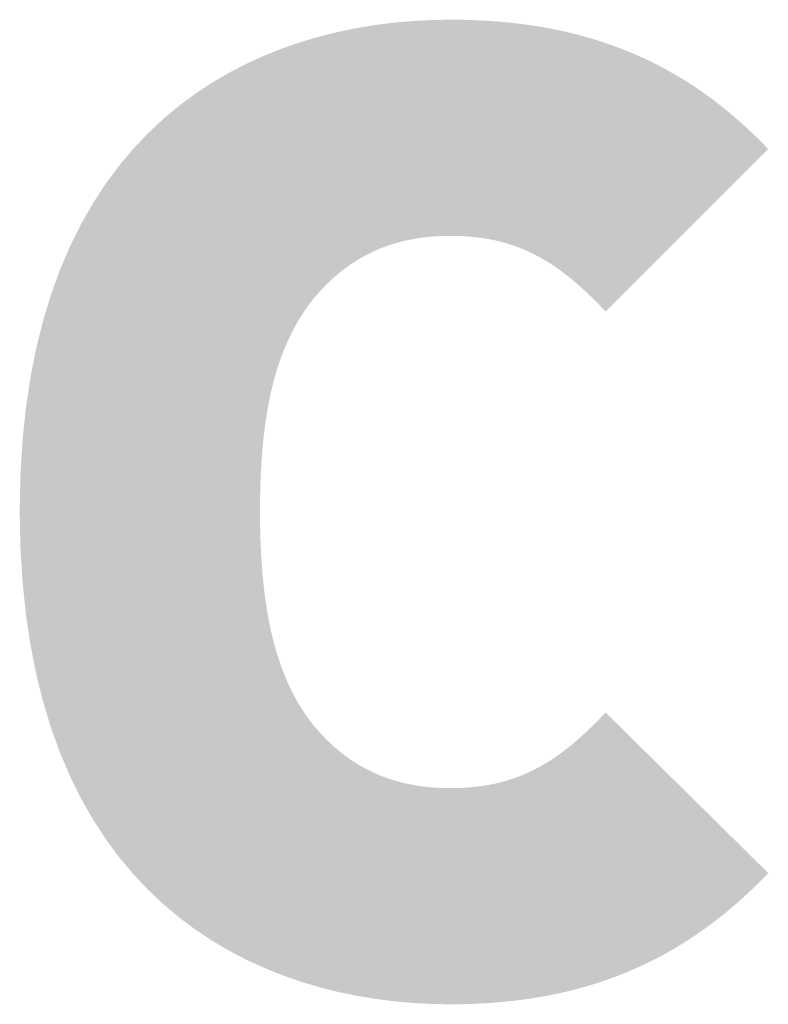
# Model space of a CAD drawing. Header units: millimetres. Extents: x 7664 to 164140, y -76078 to 31107.
# Tile 1 of 9: x 24739 to 25000, y -76078 to -75734. Entities that reach past the tile are written whole.
import ezdxf

# ---------------------------------------------------------------- set-up
doc = ezdxf.new("R2010")
doc.units = ezdxf.units.MM
doc.layers.add('Quote', color=4, linetype='Continuous')

msp = doc.modelspace()

# ---------------------------------------------------------------- hatches: boundary and pattern name
at = {"layer": 'Quote'}
h = msp.add_hatch(color=256, dxfattribs=at)
h.dxf.hatch_style = 2
edge = h.paths.add_edge_path()
edge.add_spline(control_points=[(24888.77, -75809.53), (24910.67, -75809.53), (24925.49, -75817.26), (24942.89, -75835.95), (24942.89, -75835.95), (24999.58, -75779.25), (24999.58, -75779.25), (24969.95, -75748.33), (24935.16, -75734.15), (24888.77, -75734.15), (24821.77, -75734.15), (24738.66, -75769.59), (24738.66, -75905.52), (24738.66, -76041.47), (24821.77, -76077.54), (24888.77, -76077.54), (24935.16, -76077.54), (24969.95, -76062.72), (24999.58, -76031.81), (24999.58, -76031.81), (24942.89, -75975.75), (24942.89, -75975.75), (24925.49, -75994.43), (24910.67, -76002.16), (24888.77, -76002.16), (24868.8, -76002.16), (24853.34, -75995.08), (24841.09, -75980.26), (24828.21, -75964.16), (24822.41, -75940.96), (24822.41, -75905.52), (24822.41, -75870.09), (24828.21, -75847.55), (24841.09, -75831.44), (24853.34, -75816.62), (24868.8, -75809.53), (24888.77, -75809.53)], knot_values=[0, 0, 0, 0, 0.352778, 0.352778, 0.352778, 0.705556, 0.705556, 0.705556, 1.058333, 1.058333, 1.058333, 1.411111, 1.411111, 1.411111, 1.763889, 1.763889, 1.763889, 2.116667, 2.116667, 2.116667, 2.469444, 2.469444, 2.469444, 2.822222, 2.822222, 2.822222, 3.175, 3.175, 3.175, 3.527778, 3.527778, 3.527778, 3.880556, 3.880556, 3.880556, 4.233333, 4.233333, 4.233333, 4.233333], degree=3, periodic=0)
edge.add_line((24888.77, -75809.53), (24888.77, -75809.53))

doc.saveas('drawing.dxf')
